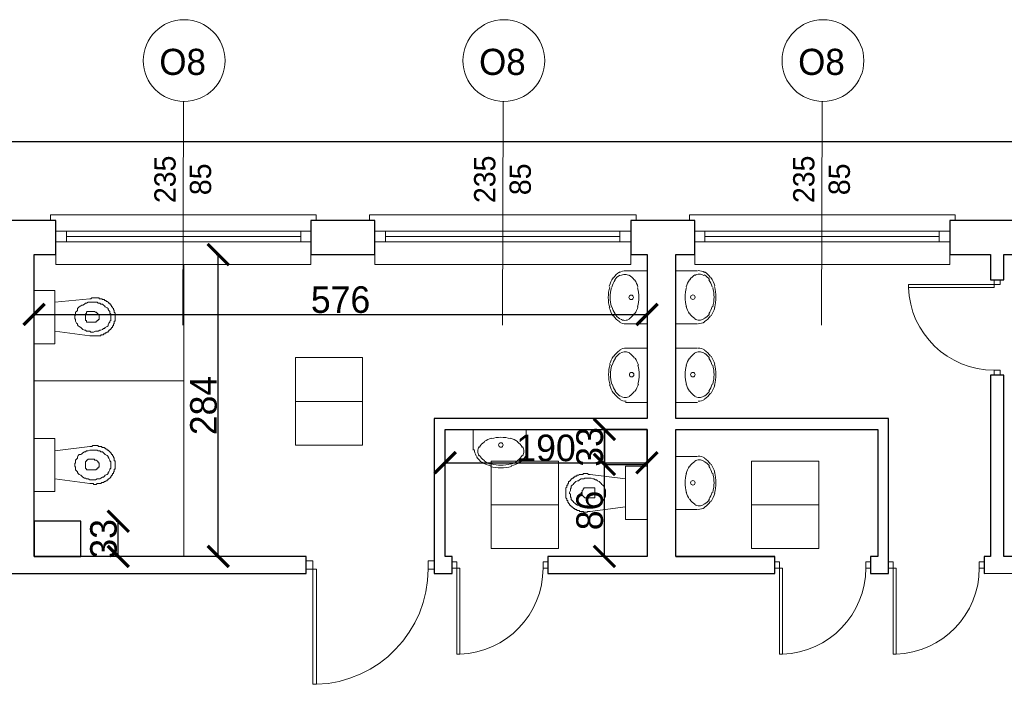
# Model space of a CAD drawing. Header units: centimetres. Extents: x -17621 to 77377, y -18613 to 66.
# Tile 85 of 173: x 13561 to 14486, y -13230 to -12606. Entities that reach past the tile are written whole.
import ezdxf

# ---------------------------------------------------------------- set-up
doc = ezdxf.new("R2010")
doc.units = ezdxf.units.CM
doc.layers.add('0-wymiarowanie rys.CAD', color=5, linetype='Continuous', lineweight=0, true_color=0x0000ff)
for name, color, linetype, lineweight in [('a_drzwi i okna', 2, 'Continuous', 0), ('a_inwentaryzacja', 141, 'Continuous', 0), ('a_wymiarowanie', 211, 'Continuous', 0), ('drzwi', 2, 'Continuous', 0), ('pomieszczenia', 191, 'Continuous', 5)]:
    doc.layers.add(name, color=color, linetype=linetype, lineweight=lineweight)
for name, color, linetype in [('PDF2_A220 ŚCIANY WEWNĘTRZNE', 7, 'Continuous'), ('PDF2_A310 STOLARKA ZEWNĘTRZNA', 7, 'Continuous'), ('PDF2_A720 MEBLE', 7, 'Continuous'), ('PDF2_WIDOKOWA', 7, 'Continuous')]:
    doc.layers.add(name, color=color, linetype=linetype)
doc.styles.add('PDF Century Gothic', font='GOTHIC.TTF')
doc.dimstyles.new('ISO-25', dxfattribs={"dimtxt": 25, "dimasz": 20, "dimexe": 0.6, "dimexo": 0.375, "dimtad": 1, "dimdec": 0, "dimtxsty": 'PDF Century Gothic', "dimblk": 'ARCHTICK', "dimcen": 2.5, "dimadec": 1, "dimazin": 0, "dimtfac": 1, "dimtdec": 0, "dimtmove": 0, "dimatfit": 3, "dimldrblk": 'ARCHTICK', "dimfxl": 2, "dimfxlon": 1, "dimarcsym": 0})

# ---------------------------------------------------------------- blocks, each defined once
blk = doc.blocks.new('_ArchTick')
at = {"color": 0, "linetype": 'ByBlock', "const_width": 0.15}
blk.add_lwpolyline([(-0.5, -0.5), (0.5, 0.5)], dxfattribs=at)
blk = doc.blocks.new('*D505')
at = {"layer": 'a_wymiarowanie', "color": 0, "linetype": 'Continuous', "lineweight": -2, "transparency": 16777216}
for p, q in [((13651.78, -13076.97), (13654.38, -13076.97)), ((13653.78, -13109.97), (13653.78, -13076.97)), ((13651.78, -13109.97), (13654.38, -13109.97))]:
    blk.add_line(p, q, dxfattribs=at)
at = {"layer": 'Defpoints', "color": 0, "linetype": 'Continuous', "transparency": 16777216}
for p in [(13618.71, -13076.97), (13653.78, -13076.97), (13618.71, -13109.97)]:
    blk.add_point(p, dxfattribs=at)
at = {"layer": 'a_wymiarowanie', "color": 0, "linetype": 'Continuous', "lineweight": -2, "transparency": 16777216, "xscale": 20, "yscale": 20, "zscale": 20}
for p, rotation in [((13653.78, -13076.97), 90), ((13653.78, -13109.97), 270)]:
    blk.add_blockref('_ArchTick', p, dxfattribs=dict(at, rotation=rotation))
at = {"layer": 'a_wymiarowanie', "color": 0, "linetype": 'Continuous', "lineweight": 0, "transparency": 16777216, "insert": (13640.03, -13093.47), "char_height": 25, "attachment_point": 5, "rotation": 90, "style": 'PDF Century Gothic'}
blk.add_mtext('33', dxfattribs=at)
blk = doc.blocks.new('*D506')
at = {"layer": 'a_wymiarowanie', "color": 0, "linetype": 'Continuous', "lineweight": -2, "transparency": 16777216}
for p, q in [((13745.71, -12826.34), (13748.31, -12826.34)), ((13747.71, -13109.97), (13747.71, -12826.34)), ((13745.71, -13109.97), (13748.31, -13109.97))]:
    blk.add_line(p, q, dxfattribs=at)
at = {"layer": 'Defpoints', "color": 0, "linetype": 'Continuous', "transparency": 16777216}
for p in [(13595.03, -12826.34), (13747.71, -12826.34), (13618.71, -13109.97)]:
    blk.add_point(p, dxfattribs=at)
at = {"layer": 'a_wymiarowanie', "color": 0, "linetype": 'Continuous', "lineweight": -2, "transparency": 16777216, "xscale": 20, "yscale": 20, "zscale": 20}
for p, rotation in [((13747.71, -12826.34), 90), ((13747.71, -13109.97), 270)]:
    blk.add_blockref('_ArchTick', p, dxfattribs=dict(at, rotation=rotation))
at = {"layer": 'a_wymiarowanie', "color": 0, "linetype": 'Continuous', "lineweight": 0, "transparency": 16777216, "insert": (13733.96, -12968.16), "char_height": 25, "attachment_point": 5, "rotation": 90, "style": 'PDF Century Gothic'}
blk.add_mtext('284', dxfattribs=at)
blk = doc.blocks.new('*D507')
at = {"layer": 'a_wymiarowanie', "color": 0, "linetype": 'Continuous', "lineweight": -2, "transparency": 16777216}
for p, q in [((13574.71, -12880.57), (13574.71, -12883.17)), ((13574.71, -12882.57), (14150.44, -12882.57)), ((14150.44, -12880.57), (14150.44, -12883.17))]:
    blk.add_line(p, q, dxfattribs=at)
at = {"layer": 'Defpoints', "color": 0, "linetype": 'Continuous', "transparency": 16777216}
for p in [(13574.71, -12826.34), (14150.44, -12826.34), (14150.44, -12882.57)]:
    blk.add_point(p, dxfattribs=at)
at = {"layer": 'a_wymiarowanie', "color": 0, "linetype": 'Continuous', "lineweight": -2, "transparency": 16777216, "xscale": 20, "yscale": 20, "zscale": 20, "rotation": 180}
blk.add_blockref('_ArchTick', (13574.71, -12882.57), dxfattribs=at)
at = {"layer": 'a_wymiarowanie', "color": 0, "linetype": 'Continuous', "lineweight": -2, "transparency": 16777216, "xscale": 20, "yscale": 20, "zscale": 20}
blk.add_blockref('_ArchTick', (14150.44, -12882.57), dxfattribs=at)
at = {"layer": 'a_wymiarowanie', "color": 0, "linetype": 'Continuous', "lineweight": 0, "transparency": 16777216, "insert": (13862.57, -12868.82), "char_height": 25, "attachment_point": 5, "style": 'PDF Century Gothic'}
blk.add_mtext('576', dxfattribs=at)
blk = doc.blocks.new('*D508')
at = {"layer": 'a_wymiarowanie', "color": 0, "linetype": 'Continuous', "lineweight": -2, "transparency": 16777216}
for p, q in [((13960.79, -13019.93), (13960.79, -13022.53)), ((13960.79, -13021.93), (14150.44, -13021.93)), ((14150.44, -13019.93), (14150.44, -13022.53))]:
    blk.add_line(p, q, dxfattribs=at)
at = {"layer": 'Defpoints', "color": 0, "linetype": 'Continuous', "transparency": 16777216}
for p in [(13960.79, -12990.59), (14150.44, -12990.59), (14150.44, -13021.93)]:
    blk.add_point(p, dxfattribs=at)
at = {"layer": 'a_wymiarowanie', "color": 0, "linetype": 'Continuous', "lineweight": -2, "transparency": 16777216, "xscale": 20, "yscale": 20, "zscale": 20, "rotation": 180}
blk.add_blockref('_ArchTick', (13960.79, -13021.93), dxfattribs=at)
at = {"layer": 'a_wymiarowanie', "color": 0, "linetype": 'Continuous', "lineweight": -2, "transparency": 16777216, "xscale": 20, "yscale": 20, "zscale": 20}
blk.add_blockref('_ArchTick', (14150.44, -13021.93), dxfattribs=at)
at = {"layer": 'a_wymiarowanie', "color": 0, "linetype": 'Continuous', "lineweight": 0, "transparency": 16777216, "insert": (14055.61, -13008.18), "char_height": 25, "attachment_point": 5, "style": 'PDF Century Gothic'}
blk.add_mtext('190', dxfattribs=at)
blk = doc.blocks.new('*D509')
at = {"layer": 'a_wymiarowanie', "color": 0, "linetype": 'Continuous', "lineweight": -2, "transparency": 16777216}
for p, q in [((14112.44, -13023.59), (14109.84, -13023.59)), ((14110.44, -13109.97), (14110.44, -13023.59)), ((14112.44, -13109.97), (14109.84, -13109.97))]:
    blk.add_line(p, q, dxfattribs=at)
at = {"layer": 'Defpoints', "color": 0, "linetype": 'Continuous', "transparency": 16777216}
for p in [(14110.44, -13023.59), (14150.44, -13023.59), (14150.44, -13109.97)]:
    blk.add_point(p, dxfattribs=at)
at = {"layer": 'a_wymiarowanie', "color": 0, "linetype": 'Continuous', "lineweight": -2, "transparency": 16777216, "xscale": 20, "yscale": 20, "zscale": 20}
for p, rotation in [((14110.44, -13023.59), 90), ((14110.44, -13109.97), 270)]:
    blk.add_blockref('_ArchTick', p, dxfattribs=dict(at, rotation=rotation))
at = {"layer": 'a_wymiarowanie', "color": 0, "linetype": 'Continuous', "lineweight": 0, "transparency": 16777216, "insert": (14096.69, -13066.78), "char_height": 25, "attachment_point": 5, "rotation": 90, "style": 'PDF Century Gothic'}
blk.add_mtext('86', dxfattribs=at)
blk = doc.blocks.new('*D510')
at = {"layer": 'a_wymiarowanie', "color": 0, "linetype": 'Continuous', "lineweight": -2, "transparency": 16777216}
for p, q in [((14110.44, -12990.59), (14111.04, -12990.59)), ((14110.44, -13023.59), (14110.44, -12990.59)), ((14110.44, -13023.59), (14111.04, -13023.59))]:
    blk.add_line(p, q, dxfattribs=at)
at = {"layer": 'Defpoints', "color": 0, "linetype": 'Continuous', "transparency": 16777216}
for p in [(14110.44, -12990.59), (14110.44, -12990.59), (14110.44, -13023.59)]:
    blk.add_point(p, dxfattribs=at)
at = {"layer": 'a_wymiarowanie', "color": 0, "linetype": 'Continuous', "lineweight": -2, "transparency": 16777216, "xscale": 20, "yscale": 20, "zscale": 20}
for p, rotation in [((14110.44, -12990.59), 90), ((14110.44, -13023.59), 270)]:
    blk.add_blockref('_ArchTick', p, dxfattribs=dict(at, rotation=rotation))
at = {"layer": 'a_wymiarowanie', "color": 0, "linetype": 'Continuous', "lineweight": 0, "transparency": 16777216, "insert": (14096.69, -13007.09), "char_height": 25, "attachment_point": 5, "rotation": 90, "style": 'PDF Century Gothic'}
blk.add_mtext('33', dxfattribs=at)
blk = doc.blocks.new('*D1059')
at = {"layer": '0-wymiarowanie rys.CAD', "color": 0, "linetype": 'Continuous', "lineweight": -2, "transparency": 16777216}
for p, q in [((10837.45, -12722.49), (10837.45, -12719.89)), ((15683.74, -12720.49), (10837.45, -12720.49)), ((15683.74, -12722.49), (15683.74, -12719.89))]:
    blk.add_line(p, q, dxfattribs=at)
at = {"layer": 'Defpoints', "color": 0, "linetype": 'Continuous', "transparency": 16777216}
for p in [(10837.45, -12720.49), (10837.45, -12794.17), (15683.74, -12794.17)]:
    blk.add_point(p, dxfattribs=at)
at = {"layer": '0-wymiarowanie rys.CAD', "color": 0, "linetype": 'Continuous', "lineweight": -2, "transparency": 16777216, "xscale": 20, "yscale": 20, "zscale": 20, "rotation": 180}
blk.add_blockref('_ArchTick', (10837.45, -12720.49), dxfattribs=at)
at = {"layer": '0-wymiarowanie rys.CAD', "color": 0, "linetype": 'Continuous', "lineweight": -2, "transparency": 16777216, "xscale": 20, "yscale": 20, "zscale": 20}
blk.add_blockref('_ArchTick', (15683.74, -12720.49), dxfattribs=at)
at = {"layer": '0-wymiarowanie rys.CAD', "color": 0, "linetype": 'Continuous', "transparency": 16777216, "insert": (13260.6, -12706.74), "char_height": 25, "attachment_point": 5, "style": 'PDF Century Gothic'}
blk.add_mtext('4846', dxfattribs=at)

msp = doc.modelspace()

# ---------------------------------------------------------------- linework, layer by layer
at = {"layer": 'a_drzwi i okna'}
for p, q in [((13714.89, -12682.47), (13714.36, -12892.65)), ((14015.24, -12682.47), (14014.71, -12892.65)), ((14314.96, -12682.47), (14314.43, -12892.65))]:
    msp.add_line(p, q, dxfattribs=at)
for centre in [(13715.64, -12644.05), (14015.99, -12644.05), (14315.71, -12644.05)]:
    msp.add_circle(centre, 38.43, dxfattribs=at)
at = {"layer": 'a_inwentaryzacja', "lineweight": 25}
for points in [[(13171.7, -13109.97), (13171.7, -13126.06), (13830.4, -13126.06), (13830.4, -13109.97), (13830.4, -13109.97), (13574.71, -13109.97), (13574.71, -12826.34), (13595.03, -12826.34), (13595.03, -12794.17), (13534.92, -12794.17), (13534.92, -12826.34), (13547.62, -12826.34), (13547.62, -13109.97)], [(13854.11, -12826.34), (13894.75, -12826.34), (13894.75, -12794.17), (13834.63, -12794.17), (13834.63, -12826.34), (13842.25, -12826.34)], [(14360.41, -13126.06), (14377.34, -13126.06), (14377.34, -12980.43), (14177.53, -12980.43), (14177.53, -12826.34), (14195.31, -12826.34), (14195.31, -12794.17), (14135.2, -12794.17), (14135.2, -12826.34), (14150.44, -12826.34), (14150.44, -12980.43), (13950.63, -12980.43), (13950.63, -13109.97), (13950.63, -13126.06), (13967.56, -13126.06), (13967.56, -13109.97), (13960.79, -13109.97), (13960.79, -12990.59), (14150.44, -12990.59), (14150.44, -13109.97), (14057.31, -13109.97), (14057.31, -13126.06), (14270.67, -13126.06), (14270.67, -13109.97), (14177.53, -13109.97), (14177.53, -12990.59), (14367.18, -12990.59), (14367.18, -13109.97), (14360.41, -13109.97)], [(14485.72, -12850.05), (14485.72, -12826.34), (14495.03, -12826.34), (14495.03, -12794.17), (14434.92, -12794.17), (14434.92, -12826.34), (14473.02, -12826.34), (14473.02, -12850.05)]]:
    msp.add_lwpolyline(points, close=True, dxfattribs=at)
msp.add_lwpolyline([(15394.19, -13108.98), (14783.74, -13109.97), (14783.74, -12826.34), (15095.31, -12826.34), (15095.31, -12794.17), (14734.64, -12794.17), (14734.64, -12826.34), (14753.26, -12826.34), (14753.26, -13109.97), (14485.72, -13109.97), (14485.72, -12939.79), (14473.02, -12939.79), (14473.02, -13109.97), (14467.09, -13109.97), (14467.09, -13126.06), (15394.19, -13125.07), (15394.19, -13120.13)], dxfattribs=at)
at = {"layer": 'a_inwentaryzacja', "linetype": 'Continuous', "lineweight": 25}
for points in [[(14110.44, -13023.59), (14150.44, -13023.59), (14150.44, -12990.59), (14110.44, -12990.59)], [(13574.71, -13109.97), (13618.71, -13109.97), (13618.71, -13076.97), (13574.71, -13076.97)]]:
    msp.add_lwpolyline(points, close=True, dxfattribs=at)
at = {"layer": 'drzwi'}
for points in [[(14476.53, -12854.52), (14476.53, -12850.05), (14482.2, -12850.05), (14482.2, -12854.52), (14476.53, -12854.52), (14476.53, -12857.2), (14396.12, -12857.2), (14396.08, -12854.52), (14476.53, -12854.52)], [(13836.42, -13121.83), (13830.4, -13121.83), (13830.4, -13114.2), (13836.42, -13114.2), (13836.42, -13121.83), (13840.03, -13121.83), (13840.03, -13230.09), (13836.42, -13230.15), (13836.42, -13121.83)], [(13971.92, -13120.86), (13967.42, -13120.86), (13967.42, -13115.16), (13971.92, -13115.16), (13971.92, -13120.86), (13974.61, -13120.86), (13974.61, -13201.72), (13971.92, -13201.76), (13971.92, -13120.86)], [(14275.02, -13120.86), (14270.53, -13120.86), (14270.53, -13115.16), (14275.02, -13115.16), (14275.02, -13120.86), (14277.72, -13120.86), (14277.72, -13201.72), (14275.02, -13201.76), (14275.02, -13120.86)], [(14381.7, -13120.86), (14377.21, -13120.86), (14377.21, -13115.16), (14381.7, -13115.16), (14381.7, -13120.86), (14384.4, -13120.86), (14384.4, -13201.72), (14381.7, -13201.76), (14381.7, -13120.86)]]:
    msp.add_lwpolyline(points, dxfattribs=at)
for points in [[(14476.53, -12934.97), (14476.53, -12939.44), (14482.2, -12939.44), (14482.2, -12934.97)], [(13944.74, -13121.83), (13950.76, -13121.83), (13950.76, -13114.2), (13944.74, -13114.2)], [(14052.81, -13120.86), (14057.31, -13120.86), (14057.31, -13115.16), (14052.81, -13115.16)], [(14355.92, -13120.86), (14360.41, -13120.86), (14360.41, -13115.16), (14355.92, -13115.16)], [(14462.6, -13120.87), (14467.09, -13120.87), (14467.09, -13115.16), (14462.6, -13115.16)]]:
    msp.add_lwpolyline(points, close=True, dxfattribs=at)
for centre, radius, start, end in [((14476.38, -12854.62), 80.35, 181.83629, 270.10555), ((13836.56, -13122.03), 108.18, 271.83629, 0.10555), ((13972.02, -13121.01), 80.79, 271.83629, 0.10555), ((14275.13, -13121.01), 80.79, 271.83629, 0.10555), ((14381.81, -13121.01), 80.79, 271.83629, 0.10555)]:
    msp.add_arc(centre, radius, start, end, dxfattribs=at)
at = {"layer": 'PDF2_A220 ŚCIANY WEWNĘTRZNE', "lineweight": 25}
for points in [[(14150.44, -12990.59), (14150.44, -13109.97), (14057.31, -13109.97)], [(13830.4, -13109.97), (13830.4, -13109.97)], [(14177.53, -13109.97), (14270.67, -13109.97)]]:
    msp.add_lwpolyline(points, dxfattribs=at)
at = {"layer": 'PDF2_A310 STOLARKA ZEWNĘTRZNA', "lineweight": 5}
for points in [[(13834.63, -12835.65), (13834.63, -12794.17), (13839.71, -12794.17), (13839.71, -12789.09), (13595.03, -12789.09), (13589.95, -12789.09), (13589.95, -12794.17), (13595.03, -12794.17), (13595.03, -12835.65)], [(14135.2, -12835.65), (14135.2, -12794.17), (14140.28, -12794.17), (14140.28, -12789.09), (13894.75, -12789.09), (13889.67, -12789.09), (13889.67, -12794.17), (13894.75, -12794.17), (13894.75, -12835.65)], [(14434.92, -12835.65), (14434.92, -12794.17), (14440, -12794.17), (14440, -12789.09), (14195.31, -12789.09), (14190.23, -12789.09), (14190.23, -12794.17), (14195.31, -12794.17), (14195.31, -12835.65)], [(13834.63, -12814.49), (13825.32, -12814.49), (13605.19, -12814.49), (13595.03, -12814.49), (13595.03, -12804.33), (13605.19, -12804.33), (13825.32, -12804.33), (13834.63, -12804.33)], [(14135.2, -12814.49), (14125.04, -12814.49), (13904.91, -12814.49), (13894.75, -12814.49), (13894.75, -12804.33), (13904.91, -12804.33), (14125.04, -12804.33), (14135.2, -12804.33)], [(14434.92, -12814.49), (14424.76, -12814.49), (14204.63, -12814.49), (14195.31, -12814.49), (14195.31, -12804.33), (14204.63, -12804.33), (14424.76, -12804.33), (14434.92, -12804.33)]]:
    msp.add_lwpolyline(points, close=True, dxfattribs=at)
for points in [[(13605.19, -12804.33), (13605.19, -12814.49)], [(13825.32, -12809.41), (13605.19, -12809.41)], [(13825.32, -12804.33), (13825.32, -12814.49)], [(13904.91, -12804.33), (13904.91, -12814.49)], [(14125.04, -12809.41), (13904.91, -12809.41)], [(14125.04, -12804.33), (14125.04, -12814.49)], [(14204.63, -12804.33), (14204.63, -12814.49)], [(14424.76, -12809.41), (14204.63, -12809.41)], [(14424.76, -12804.33), (14424.76, -12814.49)]]:
    msp.add_lwpolyline(points, dxfattribs=at)
at = {"layer": 'PDF2_A720 MEBLE', "lineweight": 0}
for points in [[(14133.9, -12846.15, 0.13841), (14129.7, -12844.97, 0.13841), (14125.49, -12846.15)], [(14203.67, -12845.95, 0.138478), (14199.46, -12844.76, 0.138478), (14195.26, -12845.95)], [(14115.39, -12856.64, 0.068277), (14114.03, -12866.56, 0.068277), (14115.39, -12876.47)], [(14116.96, -12857.55, 0.068236), (14115.73, -12866.56, 0.068236), (14116.96, -12875.56)], [(14141.59, -12875.56, 0.068254), (14142.82, -12866.56, 0.068236), (14141.58, -12857.55)], [(14187.58, -12857.35, 0.068272), (14186.34, -12866.36, 0.068272), (14187.58, -12875.36)], [(14212.2, -12875.35, 0.068248), (14213.43, -12866.35, 0.068272), (14212.2, -12857.34)], [(14213.77, -12876.26, 0.068248), (14215.13, -12866.35, 0.068273), (14213.77, -12856.43)], [(14125.49, -12886.96, 0.13841), (14129.7, -12888.15, 0.13841), (14133.9, -12886.96)], [(14195.26, -12886.76, 0.138479), (14199.47, -12887.94, 0.138478), (14203.67, -12886.75)], [(14134.24, -12918.77, 0.138479), (14130.04, -12917.58, 0.138478), (14125.83, -12918.77)], [(14203.67, -12918.77, 0.138478), (14199.46, -12917.58, 0.138478), (14195.26, -12918.77)], [(14115.73, -12929.25, 0.068248), (14114.37, -12939.17, 0.068273), (14115.73, -12949.09)], [(14117.3, -12930.16, 0.068248), (14116.07, -12939.17, 0.068272), (14117.3, -12948.17)], [(14141.92, -12948.17, 0.068272), (14143.16, -12939.17, 0.068272), (14141.92, -12930.16)], [(14187.58, -12930.17, 0.068248), (14186.34, -12939.17, 0.068272), (14187.58, -12948.18)], [(14212.2, -12948.17, 0.068272), (14213.43, -12939.16, 0.068272), (14212.2, -12930.16)], [(14213.77, -12949.08, 0.068273), (14215.13, -12939.16, 0.068273), (14213.77, -12929.25)], [(14125.83, -12959.57, 0.138478), (14130.04, -12960.76, 0.138478), (14134.24, -12959.57)], [(14195.26, -12959.57, 0.138478), (14199.47, -12960.76, 0.138478), (14203.67, -12959.57)], [(14022.2, -12999.25, 0.068272), (14013.19, -12998.01, 0.068272), (14004.19, -12999.25)], [(13992.79, -13006.93, 0.138479), (13991.6, -13011.14, 0.138478), (13992.79, -13015.34)], [(14033.6, -13015.34, 0.138478), (14034.78, -13011.14, 0.138478), (14033.6, -13006.93)], [(14203.67, -13020.37, 0.138478), (14199.46, -13019.18, 0.138478), (14195.26, -13020.37)], [(14003.28, -13025.44, 0.068248), (14013.19, -13026.8, 0.068273), (14023.11, -13025.44)], [(14004.19, -13023.03, 0.068248), (14013.19, -13024.26, 0.068272), (14022.2, -13023.02)], [(14187.58, -13031.77, 0.068248), (14186.34, -13040.78, 0.068272), (14187.58, -13049.78)], [(14212.2, -13049.77, 0.068272), (14213.43, -13040.77, 0.068272), (14212.2, -13031.76)], [(14213.77, -13050.69, 0.068273), (14215.13, -13040.77, 0.068273), (14213.77, -13030.85)], [(14195.26, -13061.17, 0.138478), (14199.47, -13062.36, 0.138478), (14203.67, -13061.17)]]:
    msp.add_lwpolyline(points, format="xyb", dxfattribs=at)
for points in [[(14130.12, -12891.53), (14150.44, -12891.53), (14150.44, -12841.58), (14130.12, -12841.58)], [(14197.85, -12891.53), (14177.53, -12891.53), (14177.53, -12841.58), (14197.85, -12841.58)], [(14130.12, -12914.39), (14150.44, -12914.39), (14150.44, -12965.19), (14130.12, -12965.19)], [(14197.85, -12914.39), (14177.53, -12914.39), (14177.53, -12965.19), (14197.85, -12965.19)], [(13987.03, -13010.06), (13987.03, -12990.59), (14036.99, -12990.59), (14036.99, -13010.06)], [(14197.85, -13015.99), (14177.53, -13015.99), (14177.53, -13065.94), (14197.85, -13065.94)]]:
    msp.add_lwpolyline(points, dxfattribs=at)
for points in [[(13594.18, -12910.16), (13594.18, -12860.21), (13574.71, -12860.21), (13574.71, -12910.16)], [(13594.18, -12871.21), (13627.2, -12867.83), (13628.05, -12867.83), (13628.9, -12866.98), (13629.74, -12866.98), (13630.59, -12866.98), (13631.44, -12866.98), (13632.28, -12866.98), (13633.13, -12866.98), (13633.98, -12866.98), (13634.82, -12866.98), (13635.67, -12866.98), (13635.67, -12867.83), (13636.52, -12867.83), (13637.36, -12867.83), (13638.21, -12867.83), (13639.06, -12868.67), (13639.9, -12868.67), (13640.75, -12868.67), (13640.75, -12869.52), (13641.6, -12869.52), (13642.44, -12869.52), (13642.44, -12870.37), (13643.29, -12870.37), (13644.14, -12871.21), (13644.98, -12872.06), (13645.83, -12872.06), (13645.83, -12872.91), (13646.68, -12872.91), (13646.68, -12873.75), (13647.52, -12874.6), (13647.52, -12875.45), (13648.37, -12875.45), (13648.37, -12876.29), (13649.22, -12877.14), (13649.22, -12877.99), (13650.06, -12878.83), (13650.06, -12879.68), (13650.06, -12880.53), (13650.91, -12881.37), (13650.91, -12882.22), (13650.91, -12883.07), (13650.91, -12883.91), (13650.91, -12884.76), (13650.91, -12885.61), (13650.91, -12886.45), (13650.91, -12887.3), (13650.91, -12888.15), (13650.91, -12888.99), (13650.06, -12888.99), (13650.06, -12889.84), (13650.06, -12890.69), (13650.06, -12891.53), (13649.22, -12891.53), (13649.22, -12892.38), (13649.22, -12893.23), (13648.37, -12893.23), (13648.37, -12894.07), (13648.37, -12894.92), (13647.52, -12894.92), (13647.52, -12895.77), (13646.68, -12895.77), (13646.68, -12896.61), (13645.83, -12896.61), (13645.83, -12897.46), (13644.98, -12897.46), (13644.98, -12898.31), (13644.14, -12898.31), (13644.14, -12899.15), (13643.29, -12899.15), (13642.44, -12900), (13641.6, -12900), (13641.6, -12900.85), (13640.75, -12900.85), (13639.9, -12900.85), (13639.9, -12901.69), (13639.06, -12901.69), (13638.21, -12901.69), (13637.36, -12901.69), (13637.36, -12902.54), (13636.52, -12902.54), (13635.67, -12902.54), (13634.82, -12902.54), (13633.98, -12902.54), (13633.13, -12902.54), (13632.28, -12902.54), (13631.44, -12902.54), (13630.59, -12902.54), (13629.74, -12902.54), (13628.9, -12902.54), (13628.05, -12902.54), (13627.2, -12902.54), (13594.18, -12898.31)], [(13612.81, -12884.76), (13612.81, -12886.45), (13613.66, -12887.3), (13613.66, -12888.15), (13613.66, -12888.99), (13614.5, -12890.69), (13615.35, -12891.53), (13615.35, -12892.38), (13616.2, -12893.23), (13617.04, -12894.07), (13618.74, -12894.92), (13619.58, -12895.77), (13620.43, -12896.61), (13622.12, -12897.46), (13622.97, -12897.46), (13623.82, -12898.31), (13625.51, -12898.31), (13627.2, -12898.31), (13628.05, -12899.15), (13629.74, -12899.15), (13630.59, -12899.15), (13632.28, -12898.31), (13633.98, -12898.31), (13634.82, -12898.31), (13636.52, -12897.46), (13637.36, -12897.46), (13639.06, -12896.61), (13639.9, -12895.77), (13640.75, -12895.77), (13641.6, -12894.92), (13643.29, -12894.07), (13644.14, -12893.23), (13644.14, -12892.38), (13644.98, -12890.69), (13645.83, -12889.84), (13645.83, -12888.99), (13646.68, -12888.15), (13646.68, -12886.45), (13646.68, -12885.61), (13646.68, -12884.76), (13646.68, -12883.07), (13646.68, -12882.22), (13645.83, -12881.37), (13645.83, -12879.68), (13644.98, -12878.83), (13644.14, -12877.99), (13644.14, -12877.14), (13643.29, -12876.29), (13641.6, -12875.45), (13640.75, -12874.6), (13639.9, -12873.75), (13639.06, -12872.91), (13637.36, -12872.91), (13636.52, -12872.06), (13634.82, -12872.06), (13633.98, -12871.21), (13632.28, -12871.21), (13630.59, -12871.21), (13629.74, -12871.21), (13628.05, -12871.21), (13627.2, -12871.21), (13625.51, -12871.21), (13623.82, -12872.06), (13622.97, -12872.06), (13622.12, -12872.91), (13620.43, -12873.75), (13619.58, -12873.75), (13618.74, -12874.6), (13617.04, -12875.45), (13616.2, -12876.29), (13615.35, -12877.14), (13615.35, -12878.83), (13614.5, -12879.68), (13613.66, -12880.53), (13613.66, -12881.37), (13613.66, -12883.07), (13612.81, -12883.91)], [(13622.97, -12885.61), (13622.97, -12888.15), (13623.82, -12888.15), (13623.82, -12888.99), (13623.82, -12889.84), (13624.66, -12889.84), (13625.51, -12889.84), (13630.59, -12889.84), (13631.44, -12889.84), (13632.28, -12889.84), (13633.13, -12889.84), (13633.13, -12888.99), (13633.98, -12888.99), (13633.98, -12888.15), (13634.82, -12888.15), (13634.82, -12887.3), (13635.67, -12887.3), (13635.67, -12886.45), (13635.67, -12885.61), (13635.67, -12884.76), (13635.67, -12883.91), (13635.67, -12883.07), (13634.82, -12882.22), (13633.98, -12881.37), (13633.13, -12880.53), (13632.28, -12880.53), (13631.44, -12879.68), (13630.59, -12879.68), (13625.51, -12879.68), (13624.66, -12879.68), (13623.82, -12880.53), (13623.82, -12881.37), (13622.97, -12882.22)], [(13594.18, -12999.06), (13594.18, -13049.01), (13574.71, -13049.01), (13574.71, -12999.06)], [(13594.18, -13037.16), (13627.2, -13041.39), (13628.05, -13041.39), (13628.9, -13041.39), (13629.74, -13041.39), (13630.59, -13041.39), (13630.59, -13042.24), (13631.44, -13042.24), (13632.28, -13042.24), (13633.13, -13042.24), (13633.98, -13041.39), (13634.82, -13041.39), (13635.67, -13041.39), (13636.52, -13041.39), (13637.36, -13041.39), (13638.21, -13040.54), (13639.06, -13040.54), (13639.9, -13040.54), (13640.75, -13039.7), (13641.6, -13039.7), (13642.44, -13038.85), (13643.29, -13038.85), (13643.29, -13038), (13644.14, -13038), (13644.14, -13037.16), (13644.98, -13037.16), (13645.83, -13036.31), (13646.68, -13035.46), (13646.68, -13034.62), (13647.52, -13034.62), (13647.52, -13033.77), (13648.37, -13033.77), (13648.37, -13032.92), (13648.37, -13032.08), (13649.22, -13032.08), (13649.22, -13031.23), (13649.22, -13030.38), (13650.06, -13030.38), (13650.06, -13029.54), (13650.06, -13028.69), (13650.06, -13027.84), (13650.91, -13027.84), (13650.91, -13027), (13650.91, -13026.15), (13650.91, -13025.3), (13650.91, -13024.46), (13650.91, -13023.61), (13650.91, -13022.76), (13650.91, -13021.92), (13650.91, -13021.07), (13650.91, -13020.22), (13650.06, -13020.22), (13650.06, -13019.38), (13650.06, -13018.53), (13650.06, -13017.68), (13649.22, -13016.84), (13649.22, -13015.99), (13648.37, -13015.14), (13648.37, -13014.3), (13647.52, -13014.3), (13647.52, -13013.45), (13646.68, -13012.6), (13645.83, -13011.76), (13644.98, -13010.91), (13644.14, -13010.06), (13643.29, -13010.06), (13643.29, -13009.22), (13642.44, -13009.22), (13641.6, -13008.37), (13640.75, -13008.37), (13640.75, -13007.52), (13639.9, -13007.52), (13639.06, -13007.52), (13638.21, -13007.52), (13638.21, -13006.68), (13637.36, -13006.68), (13636.52, -13006.68), (13635.67, -13006.68), (13634.82, -13006.68), (13634.82, -13005.83), (13633.98, -13005.83), (13633.13, -13005.83), (13632.28, -13005.83), (13631.44, -13005.83), (13630.59, -13005.83), (13629.74, -13005.83), (13628.9, -13006.68), (13628.05, -13006.68), (13627.2, -13006.68), (13594.18, -13010.91)], [(13612.81, -13023.61), (13612.81, -13022.76), (13613.66, -13021.92), (13613.66, -13020.22), (13613.66, -13019.38), (13614.5, -13018.53), (13615.35, -13017.68), (13615.35, -13016.84), (13616.2, -13015.14), (13617.04, -13014.3), (13618.74, -13014.3), (13619.58, -13013.45), (13620.43, -13012.6), (13622.12, -13011.76), (13622.97, -13011.76), (13623.82, -13010.91), (13625.51, -13010.91), (13627.2, -13010.06), (13628.05, -13010.06), (13629.74, -13010.06), (13630.59, -13010.06), (13632.28, -13010.06), (13633.98, -13010.06), (13634.82, -13010.91), (13636.52, -13010.91), (13637.36, -13011.76), (13639.06, -13011.76), (13639.9, -13012.6), (13640.75, -13013.45), (13641.6, -13014.3), (13643.29, -13015.14), (13644.14, -13015.99), (13644.14, -13016.84), (13644.98, -13017.68), (13645.83, -13019.38), (13645.83, -13020.22), (13646.68, -13021.07), (13646.68, -13021.92), (13646.68, -13023.61), (13646.68, -13024.46), (13646.68, -13025.3), (13646.68, -13027), (13645.83, -13027.84), (13645.83, -13028.69), (13644.98, -13030.38), (13644.14, -13031.23), (13644.14, -13032.08), (13643.29, -13032.92), (13641.6, -13033.77), (13640.75, -13034.62), (13639.9, -13035.46), (13639.06, -13035.46), (13637.36, -13036.31), (13636.52, -13037.16), (13634.82, -13037.16), (13633.98, -13037.16), (13632.28, -13038), (13630.59, -13038), (13629.74, -13038), (13628.05, -13038), (13627.2, -13038), (13625.51, -13037.16), (13623.82, -13037.16), (13622.97, -13036.31), (13622.12, -13036.31), (13620.43, -13035.46), (13619.58, -13034.62), (13618.74, -13033.77), (13617.04, -13032.92), (13616.2, -13032.08), (13615.35, -13031.23), (13615.35, -13030.38), (13614.5, -13029.54), (13613.66, -13028.69), (13613.66, -13027), (13613.66, -13026.15), (13612.81, -13025.3)], [(13622.97, -13023.61), (13622.97, -13021.07), (13623.82, -13020.22), (13623.82, -13019.38), (13624.66, -13019.38), (13625.51, -13018.53), (13630.59, -13018.53), (13631.44, -13018.53), (13631.44, -13019.38), (13632.28, -13019.38), (13633.13, -13019.38), (13633.98, -13020.22), (13634.82, -13021.07), (13634.82, -13021.92), (13635.67, -13021.92), (13635.67, -13022.76), (13635.67, -13023.61), (13635.67, -13024.46), (13635.67, -13025.3), (13635.67, -13026.15), (13634.82, -13026.15), (13634.82, -13027), (13633.98, -13027), (13633.98, -13027.84), (13633.13, -13027.84), (13633.13, -13028.69), (13632.28, -13028.69), (13631.44, -13028.69), (13630.59, -13028.69), (13625.51, -13028.69), (13624.66, -13028.69), (13623.82, -13028.69), (13623.82, -13027.84), (13622.97, -13027)], [(14130.12, -13025.3), (14130.12, -13075.26), (14150.44, -13075.26), (14150.44, -13025.3)], [(14130.12, -13063.4), (14097.1, -13067.64), (14096.25, -13067.64), (14095.41, -13067.64), (14094.56, -13067.64), (14094.56, -13068.48), (14093.71, -13068.48), (14092.87, -13068.48), (14092.02, -13068.48), (14091.17, -13068.48), (14090.33, -13067.64), (14089.48, -13067.64), (14088.63, -13067.64), (14087.79, -13067.64), (14086.94, -13067.64), (14086.94, -13066.79), (14086.09, -13066.79), (14085.25, -13066.79), (14084.4, -13066.79), (14084.4, -13065.94), (14083.55, -13065.94), (14082.71, -13065.94), (14082.71, -13065.1), (14081.86, -13065.1), (14081.01, -13064.25), (14080.17, -13063.4), (14079.32, -13063.4), (14079.32, -13062.56), (14078.47, -13062.56), (14078.47, -13061.71), (14077.63, -13061.71), (14077.63, -13060.86), (14076.78, -13060.02), (14076.78, -13059.17), (14075.93, -13059.17), (14075.93, -13058.32), (14075.93, -13057.48), (14075.09, -13057.48), (14075.09, -13056.63), (14075.09, -13055.78), (14074.24, -13054.94), (14074.24, -13054.09), (14074.24, -13053.24), (14074.24, -13052.4), (14074.24, -13051.55), (14074.24, -13050.7), (14074.24, -13049.86), (14074.24, -13049.01), (14074.24, -13048.16), (14074.24, -13047.32), (14074.24, -13046.47), (14074.24, -13045.62), (14075.09, -13044.78), (14075.09, -13043.93), (14075.09, -13043.08), (14075.93, -13043.08), (14075.93, -13042.24), (14075.93, -13041.39), (14076.78, -13041.39), (14076.78, -13040.54), (14076.78, -13039.7), (14077.63, -13039.7), (14077.63, -13038.85), (14078.47, -13038.85), (14078.47, -13038), (14079.32, -13038), (14079.32, -13037.16), (14080.17, -13037.16), (14080.17, -13036.31), (14081.01, -13036.31), (14081.86, -13035.46), (14082.71, -13035.46), (14082.71, -13034.62), (14083.55, -13034.62), (14084.4, -13034.62), (14084.4, -13033.77), (14085.25, -13033.77), (14086.09, -13033.77), (14086.94, -13032.92), (14087.79, -13032.92), (14088.63, -13032.92), (14089.48, -13032.92), (14090.33, -13032.92), (14090.33, -13032.08), (14091.17, -13032.08), (14092.02, -13032.08), (14092.87, -13032.08), (14093.71, -13032.08), (14094.56, -13032.08), (14095.41, -13032.92), (14096.25, -13032.92), (14097.1, -13032.92), (14130.12, -13037.16)], [(14111.49, -13049.86), (14111.49, -13049.01), (14111.49, -13048.16), (14111.49, -13047.32), (14110.65, -13045.62), (14110.65, -13044.78), (14109.8, -13043.93), (14108.95, -13043.08), (14108.11, -13042.24), (14107.26, -13041.39), (14106.41, -13040.54), (14105.57, -13039.7), (14103.87, -13038.85), (14103.03, -13038), (14102.18, -13038), (14100.49, -13037.16), (14099.64, -13037.16), (14097.95, -13036.31), (14096.25, -13036.31), (14095.41, -13036.31), (14093.71, -13036.31), (14092.02, -13036.31), (14091.17, -13037.16), (14089.48, -13037.16), (14088.63, -13037.16), (14086.94, -13038), (14086.09, -13038.85), (14085.25, -13038.85), (14083.55, -13039.7), (14082.71, -13040.54), (14081.86, -13041.39), (14081.01, -13042.24), (14080.17, -13043.08), (14079.32, -13043.93), (14079.32, -13045.62), (14078.47, -13046.47), (14078.47, -13047.32), (14078.47, -13048.16), (14077.63, -13049.86), (14077.63, -13050.7), (14078.47, -13051.55), (14078.47, -13053.24), (14078.47, -13054.09), (14079.32, -13054.94), (14079.32, -13056.63), (14080.17, -13057.48), (14081.01, -13058.32), (14081.86, -13059.17), (14082.71, -13060.02), (14083.55, -13060.86), (14085.25, -13061.71), (14086.09, -13061.71), (14086.94, -13062.56), (14088.63, -13063.4), (14089.48, -13063.4), (14091.17, -13063.4), (14092.87, -13064.25), (14093.71, -13064.25), (14095.41, -13064.25), (14096.25, -13064.25), (14097.95, -13064.25), (14099.64, -13063.4), (14100.49, -13063.4), (14102.18, -13062.56), (14103.03, -13062.56), (14103.87, -13061.71), (14105.57, -13060.86), (14106.41, -13060.02), (14107.26, -13059.17), (14108.11, -13058.32), (14108.95, -13057.48), (14109.8, -13056.63), (14110.65, -13055.78), (14110.65, -13054.94), (14111.49, -13053.24), (14111.49, -13052.4), (14111.49, -13051.55)], [(14101.33, -13049.86), (14101.33, -13047.32), (14101.33, -13046.47), (14101.33, -13045.62), (14100.49, -13045.62), (14099.64, -13045.62), (14093.71, -13045.62), (14092.87, -13045.62), (14092.02, -13045.62), (14091.17, -13045.62), (14091.17, -13046.47), (14090.33, -13046.47), (14090.33, -13047.32), (14089.48, -13048.16), (14089.48, -13049.01), (14089.48, -13049.86), (14088.63, -13049.86), (14088.63, -13050.7), (14089.48, -13050.7), (14089.48, -13051.55), (14089.48, -13052.4), (14090.33, -13053.24), (14091.17, -13054.09), (14092.02, -13054.94), (14092.87, -13054.94), (14093.71, -13054.94), (14099.64, -13054.94), (14100.49, -13054.94), (14101.33, -13054.94), (14101.33, -13054.09), (14101.33, -13053.24)]]:
    msp.add_lwpolyline(points, close=True, dxfattribs=at)
for centre in [(14135.62, -12866.56), (14193.54, -12866.35), (14135.96, -12939.17), (14193.54, -12939.17), (14013.19, -13005.21), (14193.54, -13040.77)]:
    msp.add_circle(centre, 2.12, dxfattribs=at)
for centre, radius, start, end in [((14134.77, -12858.93), 19.05, 121.53277, 145.98354), ((14133.08, -12858.94), 15.66, 121.53303, 145.97679), ((14130.54, -12853.01), 11.43, 89.99873, 121.53692), ((14125.46, -12858.94), 15.66, 34.02321, 58.46697), ((14203.7, -12858.73), 15.66, 121.5434, 145.98822), ((14198.62, -12852.81), 11.43, 58.47113, 90.00723), ((14196.08, -12858.73), 15.66, 34.02635, 58.47117), ((14194.39, -12858.73), 19.05, 34.02653, 58.47104), ((14140.69, -12863.16), 26.65, 145.97422, 164.3847), ((14139.86, -12863.17), 23.29, 145.97909, 164.36929), ((14119.53, -12863.17), 23.29, 15.63071, 34.02091), ((14209.63, -12862.97), 23.28, 145.98814, 164.38471), ((14189.31, -12862.97), 23.28, 15.62986, 34.02643), ((14188.46, -12862.97), 26.67, 15.62978, 34.02651), ((14140.69, -12869.1), 26.65, 195.6153, 214.02578), ((14139.86, -12869.09), 23.29, 195.63071, 214.02091), ((14134.77, -12873.33), 19.05, 214.01646, 238.46723), ((14133.08, -12873.33), 15.66, 214.02322, 238.46697), ((14125.46, -12873.33), 15.66, 301.53998, 325.98488), ((14119.55, -12869.1), 23.27, 325.98495, 344.38921), ((14209.63, -12868.89), 23.28, 195.62986, 214.02643), ((14203.7, -12873.13), 15.66, 214.02635, 238.47117), ((14196.08, -12873.13), 15.66, 301.549, 325.99359), ((14194.39, -12873.13), 19.05, 301.54903, 325.99362), ((14189.31, -12868.89), 23.28, 325.99357, 344.3902), ((14188.46, -12868.89), 26.67, 325.99369, 344.39012), ((14130.54, -12880.1), 11.43, 238.46308, 270.00127), ((14198.62, -12879.9), 11.43, 270.01278, 301.54899), ((14135.12, -12932.39), 19.05, 121.54174, 145.98634), ((14133.42, -12932.39), 15.66, 121.54172, 145.9863), ((14130.88, -12925.62), 11.43, 90.0055, 121.5417), ((14125.8, -12932.39), 15.66, 34.01906, 58.46389), ((14203.7, -12932.39), 15.66, 121.549, 145.99359), ((14198.62, -12925.62), 11.43, 58.47113, 90.00723), ((14196.08, -12932.39), 15.66, 34.02635, 58.47117), ((14194.39, -12932.39), 19.05, 34.02653, 58.47104), ((14141.04, -12936.63), 26.67, 145.98641, 164.38284), ((14140.2, -12936.63), 23.28, 145.98628, 164.38291), ((14119.88, -12936.63), 23.28, 15.62257, 34.01915), ((14209.63, -12936.63), 23.28, 145.99357, 164.3902), ((14189.31, -12936.63), 23.28, 15.62986, 34.02643), ((14188.46, -12936.63), 26.67, 15.62978, 34.02651), ((14140.2, -12941.71), 23.28, 195.62257, 214.01915), ((14119.88, -12941.71), 23.28, 325.98085, 344.37743), ((14209.63, -12941.71), 23.28, 195.62986, 214.02643), ((14189.31, -12941.71), 23.28, 325.98814, 344.38471), ((14141.04, -12941.71), 26.67, 195.62249, 214.01923), ((14135.12, -12945.94), 19.05, 214.01924, 238.46375), ((14133.42, -12945.94), 15.66, 214.01906, 238.46389), ((14125.8, -12945.94), 15.66, 301.53611, 325.98094), ((14203.7, -12945.94), 15.66, 214.02635, 238.47117), ((14196.08, -12945.94), 15.66, 301.5434, 325.98822), ((14194.39, -12945.94), 19.05, 301.54354, 325.98804), ((14188.46, -12941.71), 26.67, 325.98806, 344.38479), ((14130.88, -12952.72), 11.43, 238.46384, 269.99994), ((14198.62, -12952.72), 11.43, 270.00734, 301.54344), ((14006.42, -13015.37), 15.66, 124.01906, 148.46389), ((14010.65, -13021.3), 23.28, 105.62257, 124.01915), ((14015.73, -13021.3), 23.28, 55.98085, 74.37743), ((14019.97, -13015.37), 15.66, 31.53611, 55.98094), ((13999.65, -13009.44), 11.43, 180.0055, 211.5417), ((14026.74, -13009.44), 11.43, 328.46384, 359.99994), ((14006.42, -13006.06), 19.05, 211.54174, 235.98634), ((14006.42, -13006.9), 15.66, 211.54172, 235.9863), ((14010.65, -12999.28), 26.67, 235.98641, 254.38284), ((14010.65, -13000.98), 23.28, 235.98628, 254.38291), ((14015.73, -13000.98), 23.28, 285.62257, 304.01915), ((14015.73, -12999.28), 26.67, 285.62249, 304.01923), ((14019.97, -13006.9), 15.66, 304.01906, 328.46389), ((14019.97, -13006.06), 19.05, 304.01924, 328.46375), ((14203.7, -13034), 15.66, 121.549, 145.99359), ((14198.62, -13027.22), 11.43, 58.47113, 90.00723), ((14196.08, -13034), 15.66, 34.02635, 58.47117), ((14194.39, -13034), 19.05, 34.02653, 58.47104), ((14209.63, -13038.23), 23.28, 145.99357, 164.3902), ((14189.31, -13038.23), 23.28, 15.62986, 34.02643), ((14188.46, -13038.23), 26.67, 15.62978, 34.02651), ((14209.63, -13043.31), 23.28, 195.62986, 214.02643), ((14189.31, -13043.31), 23.28, 325.98814, 344.38471), ((14188.46, -13043.31), 26.67, 325.98806, 344.38479), ((14203.7, -13047.55), 15.66, 214.02635, 238.47117), ((14196.08, -13047.55), 15.66, 301.5434, 325.98822), ((14194.39, -13047.55), 19.05, 301.54354, 325.98804), ((14198.62, -13054.32), 11.43, 270.00734, 301.54344)]:
    msp.add_arc(centre, radius, start, end, dxfattribs=at)
at = {"layer": 'PDF2_WIDOKOWA', "lineweight": 5}
for points in [[(13715.26, -13109.97), (13715.26, -12835.65)], [(13715.26, -12944.87), (13574.71, -12944.87)]]:
    msp.add_lwpolyline(points, dxfattribs=at)
at = {"layer": 'pomieszczenia'}
for p, q in [((13820.11, -12964.35), (13883.19, -12964.35)), ((14004.16, -13061.51), (14067.24, -13061.51)), ((14248.74, -13061.51), (14311.83, -13061.51))]:
    msp.add_line(p, q, dxfattribs=at)
for points in [[(13820.11, -12923.18), (13883.19, -12923.18), (13883.19, -13005.51), (13820.11, -13005.51)], [(14004.16, -13020.34), (14067.24, -13020.34), (14067.24, -13102.67), (14004.16, -13102.67)], [(14248.74, -13020.34), (14311.83, -13020.34), (14311.83, -13102.67), (14248.74, -13102.67)]]:
    msp.add_lwpolyline(points, close=True, dxfattribs=at)

# ---------------------------------------------------------------- texts
at = {"layer": 'a_drzwi i okna', "char_height": 24.547, "attachment_point": 7, "style": 'PDF Century Gothic'}
for insert in [(13692.35, -12657.87), (13992.7, -12657.87), (14292.42, -12657.87)]:
    msp.add_mtext_dynamic_manual_height_columns('O8', width=220.698, gutter_width=15.34, heights=[199.83], dxfattribs=dict(at, insert=insert))
at = {"layer": 'a_drzwi i okna', "char_height": 20, "attachment_point": 1, "rotation": 90, "style": 'PDF Century Gothic'}
for insert in [(13687.63, -12845.53), (13987.98, -12845.53), (14287.7, -12845.53)]:
    msp.add_mtext_dynamic_manual_height_columns('\\pxqc;235\\P85', width=179.8157, gutter_width=12.5, heights=[162.81], dxfattribs=dict(at, insert=insert))

# ---------------------------------------------------------------- dimensions: what is measured, and where the dimension line sits
at = {"layer": '0-wymiarowanie rys.CAD', "linetype": 'Continuous'}
dim = msp.add_linear_dim(base=(10837.45, -12720.49), p1=(15683.74, -12794.17), p2=(10837.45, -12794.17), dimstyle='ISO-25', dxfattribs=at)
dim.commit()
dim.dimension.update_dxf_attribs({"geometry": '*D1059', "text_midpoint": (13260.6, -12706.74)})
at = {"layer": 'a_wymiarowanie', "linetype": 'Continuous', "lineweight": 0}
for base, p1, p2, picture, middle in [((13747.71, -12826.34), (13618.71, -13109.97), (13595.03, -12826.34), '*D506', (13733.96, -12968.16)), ((14110.44, -13023.59), (14150.44, -13109.97), (14150.44, -13023.59), '*D509', (14096.69, -13066.78))]:
    dim = msp.add_linear_dim(base=base, p1=p1, p2=p2, angle=90, dimstyle='ISO-25', dxfattribs=at)
    dim.commit()
    dim.dimension.update_dxf_attribs({"geometry": picture, "text_midpoint": middle})
for base, p1, p2, picture, middle in [((14150.44, -12882.57), (13574.71, -12826.34), (14150.44, -12826.34), '*D507', (13862.57, -12868.82)), ((14150.44, -13021.93), (13960.79, -12990.59), (14150.44, -12990.59), '*D508', (14055.61, -13008.18))]:
    dim = msp.add_linear_dim(base=base, p1=p1, p2=p2, dimstyle='ISO-25', dxfattribs=at)
    dim.commit()
    dim.dimension.update_dxf_attribs({"geometry": picture, "text_midpoint": middle})
for base, p1, p2, picture, middle in [((14110.44, -12990.59), (14110.44, -13023.59), (14110.44, -12990.59), '*D510', (14110.44, -13007.09)), ((13653.78, -13076.97), (13618.71, -13109.97), (13618.71, -13076.97), '*D505', (13653.78, -13093.47))]:
    dim = msp.add_linear_dim(base=base, p1=p1, p2=p2, angle=90, dimstyle='ISO-25', dxfattribs=at)
    dim.commit()
    dim.dimension.update_dxf_attribs({"geometry": picture, "text_midpoint": middle, "dimtype": 160})

doc.saveas('drawing.dxf')
